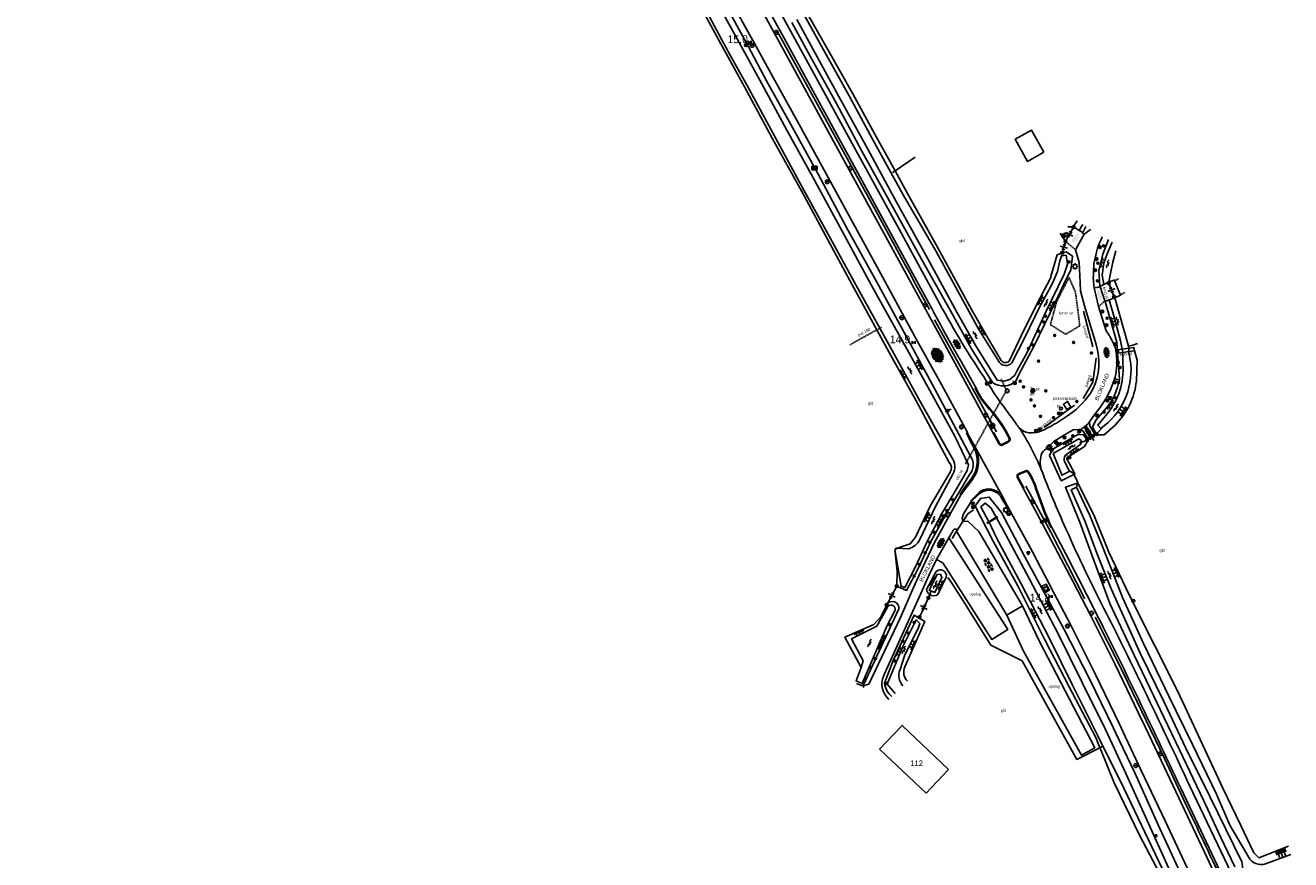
# Model space of a CAD drawing. Header units: metres. Extents: x 121538 to 126242, y 445257 to 454505.
# Tile 15 of 83: x 124443 to 124846, y 448549 to 448815. Entities that reach past the tile are written whole.
import ezdxf
from ezdxf.enums import TextEntityAlignment as Align

# ---------------------------------------------------------------- set-up
doc = ezdxf.new("R2010")
doc.units = ezdxf.units.M
doc.linetypes.add('STIPPELFIJN', pattern=[0.375, 0.25, -0.125])
for name, color, linetype in [('B01_D', 8, 'Continuous'), ('BOUWT04', 8, 'Continuous'), ('SYMBD01', 8, 'Continuous'), ('SYMBD02', 8, 'Continuous'), ('SYMBD04', 8, 'Continuous'), ('SYMBD05', 8, 'Continuous'), ('TEK-D05', 8, 'Continuous'), ('TEK-D06', 8, 'Continuous'), ('TEK-D19', 8, 'Continuous'), ('TEK-D20', 7, 'Continuous'), ('TER-D03S', 8, 'Continuous'), ('TER-T02', 8, 'RASTER'), ('TER-T03', 8, 'Continuous'), ('TER-T04', 8, 'HAAG'), ('TER-T09', 8, 'Continuous'), ('TOPOT04', 8, 'Continuous'), ('TOPOT05', 8, 'STIPPELFIJN'), ('TOPOT06', 8, 'WALB'), ('TOPOT12', 8, 'STIPPELFIJN'), ('TOPOT14', 8, 'Continuous'), ('TOPOT17', 8, 'Continuous'), ('TOPOT18', 8, 'STIPPELFIJN'), ('TOPOT19', 8, 'Continuous'), ('TOPOT20', 8, 'Continuous'), ('TOPOT21', 8, 'Continuous'), ('TOPOT22', 8, 'Continuous'), ('TOPOT23', 8, 'Continuous'), ('TOPOT24', 8, 'Continuous'), ('TOPOT26', 8, 'Continuous'), ('TOPOT28', 8, 'Continuous'), ('TOPOT30', 8, 'Continuous'), ('TOPOT31', 8, 'Continuous'), ('TOPOT35', 8, 'Continuous'), ('TOPOV04', 8, 'Continuous'), ('WAT-T00', 8, 'Continuous'), ('WEG-T01', 8, 'Continuous'), ('WEG-T06', 8, 'STIPPELFIJN'), ('WEG-T21', 8, 'Continuous'), ('Z02', 8, 'Continuous')]:
    doc.layers.add(name, color=color, linetype=linetype)
doc.styles.add('ISO', font='provutr.shx')
doc.styles.add('rtw_iso', font='iso-rtw.shx')
doc.linetypes.add('HAAG', pattern='A,0.25,-0.25,[151,BLOK.SHX,S=0.25,R=0,X=0,Y=0],-0.25,0.25', length=1)
doc.linetypes.add('RASTER', pattern='A,0.25,-0.25,[150,BLOK.SHX,S=0.25,R=0,X=0,Y=0],-0.25,0.25', length=1)
doc.linetypes.add('WALB', pattern='A,0.5,[155,BLOK.SHX,S=0.25,R=0,X=0,Y=0],0.5', length=1)

# ---------------------------------------------------------------- blocks, each defined once
blk = doc.blocks.new('DRHEK')
at = {"linetype": 'Continuous'}
for p, q in [((1.25, 0), (-1.25, 0)), ((-0.5, 0.7), (0.5, 0.7)), ((-0.5, -0.7), (0.5, -0.7))]:
    blk.add_line(p, q, dxfattribs=at)
blk = doc.blocks.new('talud')
for p, q in [((0, 0.75), (0.5, 0.75)), ((0, 0.5), (1, 0.5)), ((0, 0.25), (0.5, 0.25)), ((0, 0), (1, 0)), ((0, -0.25), (0.5, -0.25)), ((0, -0.5), (1, -0.5)), ((0, -0.75), (0.5, -0.75))]:
    blk.add_line(p, q)
blk = doc.blocks.new('water-m')
at = {"linetype": 'Continuous'}
for centre, start, end in [((-0.01, 0.75), 129.7446, 230.2554), ((-0.32, 1.12), 309.7446, 50.2554), ((-0.32, 0.37), 309.7446, 50.2554), ((0.32, 0.01), 129.7446, 230.2554), ((0, 0.38), 309.7446, 50.2554), ((-0.01, -0.74), 129.7446, 230.2554), ((-0.32, -0.37), 309.7446, 50.2554), ((-0.32, -1.12), 309.7446, 50.2554), ((0, -0.37), 309.7446, 50.2554)]:
    blk.add_arc(centre, 0.244, start, end, dxfattribs=at)
blk = doc.blocks.new('asfalt-l')
for p, q in [((-0.93, 0.18), (0.7, 1.13)), ((-0.89, -0.52), (0.89, 0.52)), ((-0.89, 0.52), (0.89, -0.52)), ((-0.76, 1.01), (0.3, 1.62)), ((-0.7, 1.13), (0.93, 0.18)), ((-0.3, 1.62), (0.76, 1.01)), ((-0.93, -0.18), (0.7, -1.13)), ((-0.76, -1.01), (0.3, -1.62)), ((-0.7, -1.13), (0.93, -0.18)), ((-0.3, -1.62), (0.76, -1.01))]:
    blk.add_line(p, q)
blk = doc.blocks.new('beton-l')
at = {"linetype": 'Continuous'}
for p, q in [((-0.974279, 0.9375), (-0.649519, 0.75)), ((-0.649519, 0.375), (-0.974278, 0.1875)), ((-0.32476, 2.0625), (-0.649519, 1.875)), ((-0.649519, 1.875), (-0.649519, 1.5)), ((-0.649519, 1.5), (-0.32476, 1.3125)), ((-0.649519, 0.75), (-0.649519, 0.375)), ((0, 1.875), (-0.32476, 2.0625)), ((-0.32476, 1.3125), (0, 1.5)), ((0, 1.5), (0, 1.875)), ((0, 0.75), (0.324759, 0.9375)), ((0, 0.375), (0, 0.75)), ((0.32476, 0.1875), (0, 0.375)), ((0.324759, 0.9375), (0.649519, 0.75)), ((0.649519, 0.375), (0.32476, 0.1875)), ((0.649519, 1.875), (0.974279, 2.0625)), ((0.649519, 1.5), (0.649519, 1.875)), ((0.974279, 1.3125), (0.649519, 1.5)), ((0.649519, 0.75), (0.649519, 0.375)), ((-0.974279, -1.3125), (-0.649519, -1.5)), ((-0.649519, -1.875), (-0.974278, -2.0625)), ((-0.649519, -0.375), (-0.32476, -0.1875)), ((-0.649519, -0.75), (-0.649519, -0.375)), ((-0.32476, -0.9375), (-0.649519, -0.75)), ((-0.649519, -1.5), (-0.649519, -1.875)), ((-0.32476, -0.1875), (0, -0.375)), ((0, -0.75), (-0.32476, -0.9375)), ((0, -0.375), (0, -0.75)), ((0, -1.5), (0.32476, -1.3125)), ((0, -1.875), (0, -1.5)), ((0.32476, -2.0625), (0, -1.875)), ((0.32476, -1.3125), (0.649519, -1.5)), ((0.649519, -1.875), (0.32476, -2.0625)), ((0.649519, -0.375), (0.974279, -0.1875)), ((0.649519, -0.75), (0.649519, -0.375)), ((0.974279, -0.9375), (0.649519, -0.75)), ((0.649519, -1.5), (0.649519, -1.875))]:
    blk.add_line(p, q, dxfattribs=at)
blk = doc.blocks.new('asfalt-xl')
at = {"linetype": 'Continuous'}
for p, q in [((1.4, 1.54), (-1.75, -0.3)), ((1.4, 1.54), (-1.75, -0.3)), ((1.41, -1.53), (-1.75, 0.28)), ((1.41, -1.53), (-1.75, 0.28)), ((1.01, 2.03), (-1.74, 0.43)), ((1.01, 2.03), (-1.74, 0.43)), ((1.65, -0.94), (-1.64, 0.94)), ((1.65, -0.94), (-1.64, 0.94)), ((1.64, 0.96), (-1.63, -0.95)), ((1.64, 0.96), (-1.63, -0.95)), ((0.41, 2.41), (-1.51, 1.29)), ((0.41, 2.41), (-1.51, 1.29)), ((1.77, -0.29), (-1.4, 1.52)), ((1.77, -0.29), (-1.4, 1.52)), ((1.76, 0.3), (-1.39, -1.53)), ((1.76, 0.3), (-1.39, -1.53)), ((1.75, 0.44), (-1.02, 2.02)), ((1.75, 0.44), (-1.02, 2.02)), ((1.52, 1.29), (-0.43, 2.4)), ((1.52, 1.29), (-0.43, 2.4)), ((1.02, -2.03), (-1.74, -0.45)), ((1.02, -2.03), (-1.74, -0.45)), ((0.41, -2.41), (-1.49, -1.33)), ((0.41, -2.41), (-1.49, -1.33)), ((1.75, -0.43), (-1, -2.03)), ((1.75, -0.43), (-1, -2.03)), ((1.53, -1.28), (-0.41, -2.41)), ((1.53, -1.28), (-0.41, -2.41))]:
    blk.add_line(p, q, dxfattribs=at)
blk = doc.blocks.new('halfverhard-m')
for p, q in [((-0.625, 0.625), (-0.625, 0.625)), ((-0.625, 0), (-0.625, 0)), ((-0.46875, 0.9375), (-0.46875, 0.9375)), ((-0.46875, 0.3125), (-0.46875, 0.3125)), ((-0.3125, 1.25), (-0.3125, 1.25)), ((-0.3125, 0.625), (-0.3125, 0.625)), ((-0.3125, 0), (-0.3125, 0)), ((-0.15625, 1.5625), (-0.15625, 1.5625)), ((-0.15625, 0.9375), (-0.15625, 0.9375)), ((-0.15625, 0.3125), (-0.15625, 0.3125)), ((0, 1.25), (0, 1.25)), ((0, 0.625), (0, 0.625)), ((0, 0), (0, 0)), ((0.15625, 1.5625), (0.15625, 1.5625)), ((0.15625, 0.9375), (0.15625, 0.9375)), ((0.15625, 0.3125), (0.15625, 0.3125)), ((0.3125, 1.25), (0.3125, 1.25)), ((0.3125, 0.625), (0.3125, 0.625)), ((0.3125, 0), (0.3125, 0)), ((0.46875, 0.9375), (0.46875, 0.9375)), ((0.46875, 0.3125), (0.46875, 0.3125)), ((0.625, 0.625), (0.625, 0.625)), ((0.625, 0), (0.625, 0)), ((-0.625, -0.625), (-0.625, -0.625)), ((-0.46875, -0.3125), (-0.46875, -0.3125)), ((-0.46875, -0.9375), (-0.46875, -0.9375)), ((-0.3125, -0.625), (-0.3125, -0.625)), ((-0.3125, -1.25), (-0.3125, -1.25)), ((-0.15625, -0.3125), (-0.15625, -0.3125)), ((-0.15625, -0.9375), (-0.15625, -0.9375)), ((-0.15625, -1.5625), (-0.15625, -1.5625)), ((0, -0.625), (0, -0.625)), ((0, -1.25), (0, -1.25)), ((0.15625, -0.3125), (0.15625, -0.3125)), ((0.15625, -0.9375), (0.15625, -0.9375)), ((0.15625, -1.5625), (0.15625, -1.5625)), ((0.3125, -0.625), (0.3125, -0.625)), ((0.3125, -1.25), (0.3125, -1.25)), ((0.46875, -0.3125), (0.46875, -0.3125)), ((0.46875, -0.9375), (0.46875, -0.9375)), ((0.625, -0.625), (0.625, -0.625))]:
    blk.add_line(p, q)
blk = doc.blocks.new('asfalt-m')
for p, q in [((-0.63, 0.38), (0.64, 1.04)), ((-0.63, 0.4), (0.66, -0.42)), ((-0.57, -0.3), (0.73, 0.38)), ((-0.53, 1.07), (0.74, 0.27)), ((-0.52, 1.14), (0.54, 1.69)), ((-0.43, 1.75), (0.63, 1.08)), ((-0.56, -0.38), (0.58, -1.1)), ((-0.49, -0.96), (0.67, -0.36)), ((-0.46, -1.19), (0.39, -1.73)), ((-0.34, -1.59), (0.57, -1.11))]:
    blk.add_line(p, q)
blk = doc.blocks.new('Prov-grensst')
blk.add_line((-0.67, 0), (0.67, 0))
blk.add_circle((0, 0), 0.45)
at = {"style": 'ISO'}
blk.add_text('P', height=0.6, dxfattribs=at).set_placement((-0.61, 0.58), align=Align.MIDDLE)
blk = doc.blocks.new('paal')
for radius in [0.45, 0.2]:
    blk.add_circle((0, 0), radius)
blk = doc.blocks.new('lichtmast')
for p, q in [((-0.6, 0), (-1, 0)), ((-0.71, 0.71), (-0.42, 0.42)), ((0, 0.6), (0, 1)), ((0.42, 0.42), (0.71, 0.71)), ((0.6, 0), (1, 0)), ((-0.42, -0.42), (-0.71, -0.71)), ((0, -0.6), (0, -1)), ((0.42, -0.42), (0.71, -0.71))]:
    blk.add_line(p, q)
blk.add_circle((0, 0), 0.6)
blk = doc.blocks.new('kilometerpaal')
for p, q in [((-0.44, 0.44), (0.44, -0.44)), ((-0.44, -0.44), (-0.44, 0.44)), ((0.44, 0.44), (-0.44, -0.44)), ((0.44, -0.44), (0.44, 0.44))]:
    blk.add_line(p, q)
at = {"style": 'rtw_iso'}
blk.add_attdef('KILOMETERPAAL', (0.59, 0.87), '', height=2.5, dxfattribs=at)
blk = doc.blocks.new('schk')
for p, q in [((-0.86, -0.56), (0.86, 0.56)), ((0.86, 0.56), (-0.86, 0.56)), ((-0.86, 0.56), (-0.86, -0.56)), ((0.86, -0.56), (-0.86, 0.56)), ((0.86, -0.56), (0.86, 0.56)), ((-0.86, -0.56), (0.86, -0.56))]:
    blk.add_line(p, q)
blk = doc.blocks.new('BOOM')
for radius in [0.315, 0.225, 0.135]:
    blk.add_circle((0, 0), radius)
blk = doc.blocks.new('afsl-water')
blk.add_circle((0, 0), 0.45)
at = {"style": 'ISO'}
blk.add_attdef('AFSL-WATER', (0.7, 0), '', height=0.9, dxfattribs=at)
blk = doc.blocks.new('brandkraan')
blk.add_circle((0, 0), 0.45)
at = {"style": 'ISO'}
blk.add_attdef('BRANDKRAAN', (0.7, 0), '', height=0.9, dxfattribs=at)
blk = doc.blocks.new('verkeersbord')
for p, q in [((0.5, 0.32), (-0.5, 0.32)), ((-0.5, 0.32), (0, -0.6)), ((0, -0.6), (0.5, 0.32))]:
    blk.add_line(p, q)
blk = doc.blocks.new('verklikker')
blk.add_circle((0, 0), 0.45)
at = {"style": 'ISO'}
blk.add_attdef('VERKLIKKER', (0.7, 0), '', height=0.9, dxfattribs=at)
blk = doc.blocks.new('inspectieput')
blk.add_circle((0, 0), 0.6)
at = {"style": 'ISO'}
blk.add_text('i', height=0.8, dxfattribs=at).set_placement((0, 0), align=Align.MIDDLE)
blk = doc.blocks.new('kolk')
blk.add_circle((0, 0), 0.6)
at = {"style": 'ISO'}
blk.add_text('r', height=0.933, dxfattribs=at).set_placement((0.06, -0.33), align=Align.CENTER)
blk = doc.blocks.new('aanduidingsbord')
for p, q in [((-0.81, -0.33), (0, 0)), ((-1.45, -0.5), (-1.01, -0.5))]:
    blk.add_line(p, q)
blk.add_circle((-1.23, -0.5), 0.45)
blk = doc.blocks.new('balise')
blk.add_hatch(color=256).paths.add_polyline_path([(0.6, 0, 0.086579), (0.56, 0.2), (-0.56, 0.2, 0.086579), (-0.6, 0, 0.085386), (-0.57, -0.2), (0.57, -0.2, 0.085386)])
blk.add_circle((0, 0), 0.6)
blk = doc.blocks.new('afvalbak')
blk.add_circle((0, 0), 0.45)
at = {"style": 'ISO'}
blk.add_attdef('AFVALBAK', (0.7, 0), '', height=0.9, dxfattribs=at)

msp = doc.modelspace()

# ---------------------------------------------------------------- linework, layer by layer
at = {"layer": 'B01_D'}
for points in [[(124767.55, 448774.38), (124763.59, 448781.44), (124758.4, 448778.53), (124762.37, 448771.46), (124767.55, 448774.38)], [(124737.09, 448577.41), (124729.94, 448569.87), (124715.15, 448583.9), (124722.29, 448591.43), (124737.09, 448577.41)]]:
    msp.add_lwpolyline(points, dxfattribs=at)
at = {"layer": 'BOUWT04'}
for points in [[(124775.23, 448750.58), (124776.85, 448750.58)], [(124776.85, 448750.58), (124777.02, 448750.48)], [(124777.02, 448750.48), (124777.79, 448750.02), (124778.82, 448749.39)], [(124778.82, 448749.39), (124779.93, 448748.72)], [(124779.93, 448748.72), (124779.86, 448748.61), (124780.38, 448748.27)], [(124785.38, 448731.56), (124786.63, 448732.18)], [(124785.47, 448731.38), (124785.38, 448731.56)], [(124786.95, 448726.9), (124785.47, 448731.38)], [(124786.63, 448732.18), (124787.26, 448732.49), (124788.3, 448733)], [(124788.3, 448733), (124790.01, 448733.59), (124790.09, 448733.43)], [(124790.09, 448733.43), (124791.92, 448728.92)], [(124788.41, 448727.25), (124787.07, 448726.73)], [(124790.13, 448727.93), (124788.41, 448727.25)], [(124791.92, 448728.92), (124792, 448728.74), (124790.13, 448727.93)], [(124787.07, 448726.73), (124786.95, 448726.9)], [(124792.5, 448711.51), (124791.28, 448711.32), (124791.46, 448710.29), (124792.7, 448710.47)], [(124794.59, 448711.84), (124792.5, 448711.51)], [(124796.43, 448711.03), (124796.24, 448712.1), (124794.59, 448711.84)], [(124794.63, 448710.76), (124796.43, 448711.03)], [(124792.7, 448710.47), (124794.63, 448710.76)], [(124750.01, 448656.45), (124749.43, 448656.1), (124749.51, 448655.99), (124750.05, 448656.31)], [(124752.35, 448657.86), (124750.01, 448656.45)], [(124750.05, 448656.31), (124752.45, 448657.7)], [(124752.45, 448657.7), (124752.71, 448657.84), (124752.64, 448658.03), (124752.35, 448657.86)]]:
    msp.add_lwpolyline(points, dxfattribs=at)
at = {"layer": 'TER-T02', "flags": 128}
for points in [[(124720.06, 448768.42), (124726.53, 448772.76)], [(124719.26, 448767.89), (124720.06, 448768.42)], [(124774.46, 448745.89), (124772.79, 448748.52)], [(124732.7, 448720.85), (124752.38, 448685.1)], [(124794.56, 448712.53), (124795.95, 448712.82), (124797.45, 448713.28)], [(124784.37, 448684.41), (124786.17, 448686.44)], [(124778.91, 448681.6), (124779.38, 448681.76)], [(124779.38, 448681.76), (124781.33, 448682.44)], [(124777.08, 448671.54), (124776.95, 448671.8), (124775.59, 448672.81)], [(124778.2, 448668.81), (124778.24, 448669.25), (124777.08, 448671.54)], [(124761.74, 448667.81), (124769.74, 448653.08), (124780.6, 448631.81)], [(124778.07, 448667.58), (124778.2, 448668.81)], [(124745.09, 448660.29), (124743.25, 448658.99), (124741.68, 448656.48)], [(124720.26, 448648.1), (124720.42, 448647.8)], [(124720.42, 448647.8), (124720.49, 448647.67)], [(124785.41, 448584.34), (124778.07, 448580.61), (124760.59, 448612.09), (124750.65, 448617.03), (124742.01, 448630.86), (124738.21, 448636.85), (124736.85, 448638.64)], [(124731.49, 448634.16), (124731.12, 448633.25)], [(124731.12, 448633.25), (124730.69, 448632.18)], [(124709.23, 448609.88), (124704.07, 448619.66), (124713.27, 448623.63), (124715.55, 448626.08), (124717.4, 448629.95)], [(124786.38, 448584.84), (124785.41, 448584.34)]]:
    msp.add_lwpolyline(points, dxfattribs=at)
at = {"layer": 'TER-T03'}
for points in [[(124774.46, 448745.89), (124777.02, 448750.48)], [(124773.39, 448742.29), (124774.46, 448745.89)], [(124789.93, 448728.26), (124788.24, 448732.54)], [(124781.33, 448682.44), (124784.33, 448684.37), (124784.37, 448684.41)], [(124717.4, 448629.95), (124720.6, 448635.92)], [(124730.69, 448632.18), (124727.83, 448625.99)]]:
    msp.add_lwpolyline(points, dxfattribs=at)
at = {"layer": 'TER-T04', "flags": 128}
for points in [[(124731.01, 448724.2), (124726.57, 448732.26, 0.019669), (124723.44, 448738.22), (124713.98, 448755.72), (124704.77, 448772.38), (124682.36, 448813.24)], [(124783.87, 448625.98), (124788.04, 448617.82), (124791.43, 448611.07), (124806.04, 448580.84), (124813.4, 448565.15, -0.000601), (124824.96, 448540.7)]]:
    msp.add_lwpolyline(points, format="xyb", dxfattribs=at)
at = {"layer": 'TER-T09'}
for points in [[(124598.59, 448984.33), (124599.09, 448984.59), (124600.39, 448985.28, 0.000889), (124623.6, 448942.4, 0.001218), (124643.69, 448905.69), (124653.89, 448886.78), (124672.01, 448854.2, -0.001432), (124692.15, 448818.6), (124698.32, 448807.68), (124706.62, 448793.06), (124714.22, 448778.94), (124720.06, 448768.42)], [(124720.7, 448648.03), (124724.86, 448649.38), (124726.63, 448651.52), (124731.4, 448661.58), (124737.65, 448672.32, 0.355607), (124737.35, 448675.34), (124726.69, 448695.23), (124718.74, 448709.54), (124705.63, 448733.47), (124698.52, 448746.6), (124690.35, 448761.81), (124680.89, 448778.89), (124672.06, 448795.25), (124666.81, 448804.74), (124663.84, 448810.11), (124654.81, 448826.88), (124648.85, 448837.65), (124644.95, 448844.81), (124630.88, 448870.43), (124619.07, 448891.8), (124611.11, 448906.67), (124604.2, 448919.07), (124602.87, 448924.45), (124605.04, 448925.86)], [(124720.6, 448635.92), (124723.76, 448634.51), (124726.22, 448639.26), (124727.62, 448641.97), (124731.53, 448650.14), (124736.59, 448659.31), (124743.75, 448671.35, 0.353687), (124744.01, 448677.6), (124732.67, 448698.94), (124724.97, 448713.1), (124714.16, 448733.07), (124704.62, 448750.39), (124695.42, 448767.6), (124687.31, 448782.22), (124679.08, 448797.16), (124673.16, 448808.21), (124670.26, 448813.63), (124662.1, 448828.65, -0.001983)], [(124773.39, 448742.29), (124774.66, 448742.58), (124776.64, 448741.16), (124776.15, 448736.79), (124774.67, 448733.82), (124771.26, 448726.62), (124764.3, 448712.35), (124759.6, 448703.39), (124758.65, 448701.52, -0.382688), (124751.14, 448700.92), (124744.46, 448711.66), (124738.13, 448723.03), (124729.05, 448739.33), (124718.7, 448758.01), (124709.51, 448774.74), (124701.4, 448789.93), (124693.02, 448805.01), (124687.1, 448815.83)], [(124720.06, 448768.42), (124724.05, 448761.23), (124733.69, 448743.82), (124744.42, 448724.17), (124749.72, 448714.92), (124753.95, 448707.93, 0.51953), (124756.58, 448707.91), (124760.26, 448715.82), (124765.19, 448725.69), (124769.73, 448734.43), (124769.8, 448734.68), (124771.82, 448741.66), (124773.39, 448742.29)], [(124787.07, 448726.73), (124790.79, 448713.8), (124791.08, 448710.24), (124791.4, 448705.17), (124791.62, 448701.85, -0.12246), (124787.55, 448692.8), (124784.11, 448688.88), (124783.01, 448686.6), (124784.37, 448684.41)], [(124784.37, 448684.41), (124784.49, 448684.22), (124786.74, 448684.14), (124790.23, 448687.25, 0.171715), (124797.06, 448701.31), (124797.3, 448707.99), (124796.43, 448711.03)], [(124733.17, 448640.59), (124730.13, 448634.81, 0.205236), (124731.12, 448633.25)], [(124731.12, 448633.25, 0.298896), (124733.68, 448633.21), (124736.42, 448638.77, 0.725421), (124733.17, 448640.59)], [(124717.4, 448629.95, -0.84576), (124721.23, 448628.64), (124710.09, 448604.61), (124709.57, 448604.83)], [(124724.05, 448605.52, -0.298543), (124723.15, 448610.11), (124729.57, 448624.58), (124726.14, 448626.67), (124719.46, 448612.21), (124716.75, 448604.91, 0.190668), (124719.05, 448600.65)]]:
    msp.add_lwpolyline(points, format="xyb", dxfattribs=at)
for points in [[(124779.93, 448748.72), (124780.95, 448750.72)], [(124788.15, 448746.49), (124786.3, 448741.8), (124785.11, 448736.66), (124785.38, 448731.56)], [(124781.33, 448682.44), (124780.18, 448684.21), (124778.38, 448684.27), (124770.21, 448679.53), (124769.31, 448677.61), (124773.04, 448669.52), (124777.08, 448671.54)], [(124777.08, 448671.54), (124777.44, 448671.72), (124774.75, 448676.72), (124780.45, 448680.41), (124781.49, 448682.2), (124781.33, 448682.44)], [(124778.2, 448668.81), (124774.4, 448667.48), (124779.07, 448656.03), (124782.49, 448646.78), (124788.6, 448630.37), (124796.41, 448613.69), (124803.63, 448598.54), (124805.8, 448594.03), (124810.83, 448583.61), (124818.49, 448567.59), (124824, 448555.68), (124828.51, 448546.35)], [(124845.54, 448552.86), (124836.13, 448549.2), (124834.49, 448550.74), (124830.38, 448559.51), (124824.63, 448571.37), (124818.12, 448585.39), (124812.47, 448597.47), (124810.13, 448602.47), (124802.97, 448616.86), (124794.89, 448632.9), (124788.3, 448646.77), (124783.66, 448658.16), (124778.34, 448668.86), (124778.2, 448668.81)], [(124814.33, 448537.18), (124809.69, 448547.3), (124803.92, 448559.97), (124796.59, 448576.31), (124791.58, 448586.7), (124789.61, 448590.79), (124782.13, 448606.35), (124774.05, 448622.05), (124768.21, 448632.94), (124761.49, 448645.27), (124753.98, 448659.36), (124750.09, 448664.29), (124747.3, 448663.9), (124745.64, 448661.39), (124751.49, 448650), (124759.22, 448636.02), (124767.83, 448618.77), (124775.62, 448603.76), (124784.09, 448587.54), (124785.41, 448584.34)], [(124719.98, 448647.46), (124720.7, 448640.66), (124720.6, 448635.92)], [(124709.57, 448604.83), (124707.61, 448605.64), (124709.23, 448609.88)], [(124785.41, 448584.34), (124785.69, 448583.66), (124790.01, 448573.11), (124798.04, 448556.39), (124806.54, 448540.22), (124805.92, 448538.62), (124799.46, 448535.71), (124792.64, 448534.98), (124784, 448532.47)]]:
    msp.add_lwpolyline(points, dxfattribs=at)
at = {"layer": 'TOPOT04'}
msp.add_lwpolyline([(124778.78, 448685.84), (124779.57, 448686.03), (124781.71, 448687.74), (124782.09, 448688.3)], dxfattribs=at)
at = {"layer": 'TOPOT05', "flags": 128}
msp.add_lwpolyline([(124775.58, 448734.36), (124777.62, 448729.74), (124779.01, 448719.02), (124774.5, 448716.26), (124769.63, 448719.36), (124771.66, 448726.86)], close=True, dxfattribs=at)
at = {"layer": 'TOPOT06', "flags": 128}
for points in [[(124688.71, 448816.71), (124694.55, 448806.01), (124702.74, 448790.99), (124711.43, 448775.31), (124720.45, 448758.61), (124729.91, 448741.49), (124739.79, 448723.34), (124745.87, 448712.64), (124752.61, 448701.68), (124754.72, 448701.28), (124756.66, 448701.8), (124758.25, 448703.23), (124759.04, 448704.67), (124762.24, 448710.49), (124768.24, 448723.67), (124774.05, 448735.43), (124775.04, 448738.63), (124774.62, 448741.49), (124773.15, 448741.27), (124772.59, 448739.69), (124771.94, 448736.29), (124770.69, 448733.56), (124769.88, 448731.77), (124766.29, 448725.09), (124761.38, 448715.04), (124757.28, 448707.18, -0.493547), (124753.41, 448707.3), (124746.78, 448717.75), (124742.45, 448725.77), (124733.17, 448742.65), (124722.65, 448760.82), (124712.9, 448778.54), (124705.38, 448792.36), (124697.2, 448807.09), (124691.13, 448818.04)], [(124829.7, 448544.22), (124831, 448545.7), (124830.72, 448547.92), (124820.48, 448568.75), (124812.77, 448584.38), (124807.74, 448595.04), (124805.83, 448599.1), (124798.22, 448614.46), (124788.97, 448635), (124784.44, 448646.4), (124780.56, 448656.78), (124776.26, 448666.67), (124777.99, 448667.53), (124782.25, 448658.47), (124786.07, 448649.12), (124792.73, 448632.03), (124799.34, 448617.64), (124807.5, 448600.55), (124809.7, 448596.04), (124814.9, 448585.39), (124822.62, 448569.48), (124826.89, 448559.66), (124832.84, 448549.47, 0.382388), (124838.28, 448547.29), (124846.28, 448550.23)]]:
    msp.add_lwpolyline(points, format="xyb", dxfattribs=at)
for points in [[(124776.85, 448750.58), (124778.13, 448752.52)], [(124788.3, 448733), (124788.84, 448735.67), (124789.57, 448739.3), (124790.52, 448742.9)], [(124794.56, 448712.53), (124790.13, 448727.93)], [(124812.63, 448538.08), (124811.22, 448538.22), (124810.5, 448539.18), (124810.43, 448539.48), (124807.42, 448545.8), (124801.48, 448558.96), (124794.32, 448574.7), (124789.32, 448585.53), (124787.18, 448590.18), (124779.79, 448605.15), (124772.06, 448620.66), (124762.82, 448638.29), (124755.32, 448652.47), (124752.45, 448657.7)]]:
    msp.add_lwpolyline(points, dxfattribs=at)
at = {"layer": 'TOPOT12'}
msp.add_line((124715.75, 448718.51), (124705.57, 448712.88), dxfattribs=at)
at = {"layer": 'TOPOT17'}
for points in [[(124780.14, 448723.6), (124783.19, 448712.27)], [(124780.06, 448695.79), (124783.11, 448700.97), (124784.18, 448708.6)], [(124777.27, 448693.7), (124767.61, 448686.48)]]:
    msp.add_lwpolyline(points, dxfattribs=at)
at = {"layer": 'TOPOT18', "flags": 128}
msp.add_lwpolyline([(124753.88, 448702.02), (124755.6, 448698.38), (124742.5, 448674.86)], dxfattribs=at)
at = {"layer": 'TOPOT19'}
msp.add_line((124790.23, 448702.04), (124791.22, 448701.78), dxfattribs=at)
msp.add_lwpolyline([(124776.16, 448693.06), (124774.87, 448692.25), (124773.79, 448693.97), (124775.08, 448694.78)], close=True, dxfattribs=at)
for points in [[(124733.28, 448644.39), (124735.32, 448643.28), (124750.91, 448618.87), (124756.03, 448622.09), (124740.01, 448647.06), (124737.17, 448651.27)], [(124760.69, 448629.61), (124766.14, 448618.2), (124783.79, 448584.27), (124779.55, 448581.9), (124761.05, 448615.1), (124755.76, 448626.68)]]:
    msp.add_lwpolyline(points, dxfattribs=at)
at = {"layer": 'TOPOV04'}
msp.add_lwpolyline([(124766.71, 448673.12, 0.047638), (124759.67, 448686.44)], format="xyb", dxfattribs=at)
msp.add_lwpolyline([(124745.53, 448680.45), (124754.19, 448664.72)], dxfattribs=at)
at = {"layer": 'WAT-T00'}
for points in [[(124720.7, 448648.03), (124724.32, 448647.83, 0.242637), (124727.93, 448650.76), (124733.02, 448661.26), (124738.49, 448671.66, 0.295943), (124738.15, 448676.99), (124727.57, 448695.79), (124719.63, 448710.14), (124707.02, 448732.98), (124699.51, 448746.83), (124690.99, 448762.24), (124681.9, 448778.98), (124672.86, 448795.7), (124667.59, 448805.16), (124664.76, 448810.25), (124656.97, 448825.06, -0.004559), (124646.1, 448844.41, -0.001002), (124619.99, 448892.25), (124609.87, 448910.48), (124603.79, 448922.54), (124604.26, 448923.91), (124606.74, 448924.86)], [(124606.74, 448924.86), (124614.17, 448911.73, -0.003502), (124643.56, 448857.72), (124660.3, 448827.61), (124671.48, 448807.29), (124677.61, 448796.17), (124685.55, 448781.47), (124693.8, 448766.42), (124703.18, 448749.23), (124712.46, 448732.05), (124723.4, 448712.33), (124731.16, 448698.29), (124739.25, 448683.5), (124743.46, 448674.66), (124743.02, 448672.78), (124739.19, 448666.19), (124734.99, 448659.11), (124730.33, 448650.13), (124726.64, 448642.08), (124723.19, 448635.43), (124721.99, 448635.87), (124719.98, 448647.46)], [(124792.7, 448710.47), (124792.72, 448710.34), (124792.77, 448706.73, -0.189683), (124787.73, 448690.87), (124784.72, 448687.25), (124785.66, 448686.22, 0.269684), (124795.25, 448706.78), (124794.64, 448710.6), (124794.63, 448710.76)], [(124784.88, 448530.65), (124793, 448533.13), (124803.52, 448535.05, 0.43624), (124808.04, 448540.74), (124805.43, 448545.54), (124799.78, 448557.33), (124791.95, 448573.62), (124786.72, 448584.19), (124784.86, 448587.93), (124776.64, 448604.27), (124769.21, 448619.39), (124760.32, 448636.66), (124752.38, 448651.35), (124750.05, 448656.31)], [(124709.23, 448609.88), (124709.85, 448612.05), (124706.2, 448619.03), (124714.27, 448623.17), (124717.52, 448629.02, -0.933341), (124720.08, 448628.18), (124717.55, 448623.3), (124709.57, 448604.83)], [(124720.06, 448601.63), (124717.59, 448604.66), (124722.57, 448616.59), (124726.83, 448625.14), (124727.95, 448623.93), (124727.59, 448622.71), (124723.07, 448613.67), (124721.65, 448609.25, 0.30038), (124722.57, 448604.08, 0.30038)]]:
    msp.add_lwpolyline(points, format="xyb", dxfattribs=at)
for points in [[(124778.82, 448749.39), (124779.58, 448750.68), (124779.95, 448751.31)], [(124786.63, 448732.18), (124786.14, 448735.14), (124786.63, 448738.92), (124787.73, 448741.92), (124789.32, 448745.67)], [(124788.41, 448727.25), (124790.01, 448721.77), (124792.01, 448714.21), (124792.5, 448711.51)], [(124792.5, 448711.51), (124792.7, 448710.47)], [(124794.59, 448711.84), (124794.56, 448712.53)], [(124794.63, 448710.76), (124794.59, 448711.84)], [(124750.01, 448656.45), (124747.4, 448661.22), (124748.78, 448662.42), (124750.77, 448660.74), (124752.35, 448657.86)], [(124719.98, 448647.46), (124720.42, 448647.8)], [(124720.42, 448647.8), (124720.7, 448648.03)]]:
    msp.add_lwpolyline(points, dxfattribs=at)
msp.add_lwpolyline([(124779.38, 448681.76), (124779.29, 448681.16), (124774.86, 448678.04, 0.339975), (124774.03, 448675.97), (124775.6, 448672.66), (124775.62, 448672.5), (124773.26, 448671.28), (124773.23, 448671.4), (124770.52, 448678.2), (124778.65, 448682.88), (124779.47, 448682.35)], format="xyb", close=True, dxfattribs=at)
msp.add_lwpolyline([(124734.61, 448639.74), (124735.01, 448638.67), (124732.77, 448633.91), (124730.99, 448634.58), (124733.46, 448639.61)], close=True, dxfattribs=at)
at = {"layer": 'WEG-T01'}
for points in [[(124751.38, 448684.73), (124741.03, 448703.67), (124732.96, 448718.48), (124722.45, 448737.74), (124712.92, 448755.11), (124703.77, 448771.88), (124695.59, 448786.87), (124687.45, 448801.65), (124681.4, 448812.72), (124645.13, 448878.93), (124633.54, 448900.27), (124534.02, 449081.82), (124525.92, 449096.77), (124516.8, 449113.22), (124492.4, 449157.71), (124473.69, 449191.98, 0.001783), (124458.63, 449219.86, -0.002615), (124444, 449246.55), (124442.61, 449249.09)], [(124443.77, 449249.84), (124444.12, 449249.92), (124446.35, 449246.03), (124469.1, 449204.42), (124494.7, 449157.45), (124539.13, 449076.41), (124563.4, 449032.01), (124587.16, 448988.72), (124612.08, 448943.26), (124635.33, 448900.91), (124658.49, 448858.63), (124683.1, 448813.65), (124683.4, 448813.1), (124707.05, 448769.92), (124730.83, 448726.22, 0.006646), (124745.9, 448699.12)], [(124446.74, 449226.05), (124452.42, 449215.89), (124467.52, 449188.54), (124494.32, 449139.49, -0.000479), (124545.35, 449046.35), (124555.37, 449028.12), (124563.74, 449012.77), (124572.1, 448997.58), (124588.38, 448967.85), (124597.08, 448951.9, -0.000813), (124627.3, 448896.7), (124639.09, 448875.23), (124672.18, 448814.66), (124675.13, 448809.29), (124681.21, 448798.27), (124689.38, 448783.4), (124697.44, 448768.62), (124706.83, 448751.52), (124716.17, 448734.45), (124727.16, 448714.22), (124734.87, 448700.26), (124743.22, 448684.97), (124743.05, 448684.86)], [(124594.1, 448985.62), (124594.35, 448984.38), (124596.55, 448977.89), (124598.33, 448974.44), (124614.74, 448944.56), (124637.75, 448902.6), (124661.23, 448859.72), (124685.15, 448816.01), (124685.67, 448815.06), (124709.52, 448771.5), (124721.4, 448749.8), (124733.41, 448727.66, 0.024257), (124748.34, 448702.65, 0.023032), (124758.64, 448687.87, 0.078976), (124759.67, 448686.44)], [(124786.18, 448747.36, 0.020384), (124785.03, 448744.84, 0.035799), (124784.54, 448743.34, 0.00645), (124783.67, 448739.69, 0.027172), (124783.52, 448738.81, 0.015211), (124783.45, 448737.94, 0.004218), (124783.32, 448734.8, 0.023154), (124783.34, 448733.46, 0.013148), (124783.54, 448731.1)], [(124759.67, 448686.44, 0.15789), (124762.76, 448684.85, 0.115925), (124767.34, 448685.62, 0.017568), (124772.89, 448688.77), (124775.41, 448690.46, 0.116602), (124783.11, 448698.75, 0.195028), (124784.2, 448713.01), (124780.77, 448724.31), (124780.49, 448725.36), (124779.26, 448730.16), (124779.08, 448732.75), (124778.79, 448739.22), (124778.15, 448741.45), (124777.63, 448743.28)], [(124784.96, 448725.1), (124787.38, 448717.41, -0.015912), (124788.39, 448715.92, -0.025902), (124788.93, 448714.97, -0.009238), (124790.11, 448712.48, -0.034396), (124790.37, 448711.79, -0.040712), (124790.52, 448711.08, -0.010323), (124790.81, 448708.26, -0.030529), (124790.84, 448707.07, -0.019031), (124790.69, 448705.16, -0.057882), (124789.79, 448701.12, -0.088986), (124783.82, 448690.75), (124782.09, 448688.3)], [(124745.9, 448699.12, 0.078831), (124750.4, 448692.46, -0.054057), (124756.16, 448684.23), (124756.61, 448683.34, -0.415039), (124756.35, 448681.96), (124754.26, 448680.84, -0.364631), (124753.31, 448681.21), (124751.38, 448684.73)], [(124778.78, 448685.84), (124776.92, 448685.77), (124773.59, 448683.87), (124770.69, 448682.08), (124768.77, 448680.18), (124768.9, 448680, 0.127553), (124766.84, 448678.34, 0.144725), (124766.71, 448673.12)], [(124745.53, 448680.45, -0.290432), (124744.79, 448669.97), (124741.03, 448664.99)], [(124770.02, 448654.79, -0.032306), (124766.25, 448664.09), (124765.24, 448666.93, 0.061901), (124762.67, 448672.39, 0.313405), (124761.77, 448672.73), (124759.89, 448671.95), (124759.33, 448671.65, 0.39145), (124759.05, 448670.72), (124760.95, 448667.15)], [(124766.71, 448673.12, 0.016354), (124774.58, 448654.14, 0.014184), (124787.53, 448627.13, -0.007644), (124799.52, 448602.83, -0.004539), (124814.07, 448572.1), (124828.42, 448541.96)], [(124744.49, 448663.05), (124744.3, 448663.23), (124746.85, 448665.78, -0.346975), (124753.07, 448665.89), (124754.19, 448664.72)], [(124825.6, 448540.94), (124811.32, 448571.21, 0.002566), (124796.77, 448601.85, 0.003909), (124784.91, 448625.84, 0.005162), (124770.02, 448654.79)], [(124739.97, 448653.86, 0.586122), (124738.46, 448653.41), (124737.17, 448651.27)], [(124733.28, 448644.39), (124730.73, 448639.08), (124728.27, 448633.51), (124716.69, 448607.92, 0.348429), (124718.12, 448599.75)], [(124707.78, 448604.85), (124709.32, 448604.23, 0.3613), (124710.03, 448604.46), (124710.23, 448604.38), (124710.24, 448604.22)]]:
    msp.add_lwpolyline(points, format="xyb", dxfattribs=at)
for points in [[(124777.63, 448743.28), (124780.38, 448748.27)], [(124780.38, 448748.27), (124782.3, 448749.59), (124782.46, 448749.81)], [(124783.54, 448731.1), (124784.96, 448725.1)], [(124782.09, 448688.3), (124782.21, 448686.96), (124783.74, 448684.59), (124781.51, 448683.11), (124780.03, 448685.34), (124778.78, 448685.84)], [(124743.05, 448684.86), (124745.53, 448680.45)], [(124760.95, 448667.15), (124765.28, 448659.19), (124769.95, 448650.35), (124776.89, 448637.28), (124782.49, 448626.41), (124790.28, 448610.88), (124797.75, 448595.38), (124799.86, 448590.97), (124805.01, 448580.2), (124812.44, 448564.45), (124819.67, 448549.14), (124823.83, 448540.29)], [(124741.03, 448664.99), (124737.34, 448658.28), (124732.57, 448649.59), (124728.72, 448641.52), (124725.95, 448635.51), (124721.76, 448625.91), (124711.68, 448604.65), (124710.24, 448604.22)], [(124741.68, 448656.48), (124741.43, 448657.6), (124741.88, 448658.93), (124744.49, 448663.05)], [(124754.19, 448664.72), (124755.96, 448661.38)], [(124755.96, 448661.38), (124763.88, 448646.8), (124770.57, 448633.93), (124776.2, 448623.23), (124784.07, 448607.43), (124791.68, 448591.8), (124793.6, 448587.74), (124798.63, 448577.09), (124806.26, 448560.96), (124813.29, 448545.95), (124817.11, 448537.86)], [(124739.97, 448653.86), (124740.3, 448654.37), (124741.68, 448656.48)], [(124760.69, 448629.61), (124746.84, 448653.29), (124743.31, 448656.64), (124741.68, 448656.48)], [(124737.17, 448651.27), (124733.28, 448644.39)], [(124738.24, 448651.13), (124739.66, 448653.39)], [(124739.97, 448653.86), (124739.66, 448653.39)], [(124739.66, 448653.39), (124755.76, 448626.68)], [(124755.76, 448626.68), (124760.69, 448629.61)], [(124709.91, 448603.56), (124710.24, 448604.22)]]:
    msp.add_lwpolyline(points, dxfattribs=at)
msp.add_lwpolyline([(124769.29, 448634.58), (124768.22, 448636.54), (124766.92, 448635.86), (124767.99, 448633.9)], close=True, dxfattribs=at)
at = {"layer": 'WEG-T06', "flags": 128}
for points in [[(124774.46, 448745.89), (124777.63, 448743.28)], [(124785.47, 448731.38), (124783.54, 448731.1)], [(124790.09, 448733.43), (124791.5, 448734)], [(124791.92, 448728.92), (124793.36, 448729.58)], [(124786.95, 448726.9), (124784.96, 448725.1)]]:
    msp.add_lwpolyline(points, dxfattribs=at)
at = {"layer": 'WEG-T21'}
for points in [[(124745.9, 448699.12), (124745.67, 448699.01, 0.078831), (124750.21, 448692.29, -0.054057), (124755.94, 448684.11), (124756.4, 448683.19, -0.415039), (124756.21, 448682.17), (124754.18, 448681.08, -0.364631), (124753.53, 448681.34), (124751.6, 448684.83), (124751.38, 448684.73)], [(124741.03, 448664.99), (124740.88, 448665.12), (124742.18, 448667.33), (124744.42, 448670.23, 0.289103), (124745.17, 448680.19), (124744.03, 448682.24), (124742.89, 448684.78), (124743.05, 448684.86)], [(124770.02, 448654.79), (124769.79, 448654.68, -0.032306), (124766.02, 448664.01), (124765.01, 448666.85, 0.061901), (124762.46, 448672.25, 0.313405), (124761.83, 448672.49), (124760.01, 448671.73), (124759.46, 448671.43, 0.39145), (124759.27, 448670.82), (124761.17, 448667.23), (124760.95, 448667.15)], [(124755.96, 448661.38), (124755.76, 448661.29), (124754.36, 448663.45), (124753.74, 448664.58), (124752.64, 448665.63, 0.360116), (124747.11, 448665.43), (124746.16, 448664.63), (124744.49, 448663.05)]]:
    msp.add_lwpolyline(points, format="xyb", dxfattribs=at)

# ---------------------------------------------------------------- block references
at = {"layer": 'SYMBD01'}
for name, p, rotation in [('asfalt-l', (124739.81, 448713.09), 30.49324784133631), ('asfalt-xl', (124733.59, 448709.61), 209.8636396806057), ('asfalt-l', (124787.54, 448710.45), 188.8830338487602), ('asfalt-m', (124781.63, 448685.36), 209.539845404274), ('asfalt-l', (124734.64, 448649.62), 149.8766220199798), ('beton-l', (124749.92, 448642.69), 27.9999999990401)]:
    msp.add_blockref(name, p, dxfattribs=dict(at, rotation=rotation))
at = {"layer": 'SYMBD02'}
for p, rotation in [((124777.68, 448746.94), 325.9581835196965), ((124785.26, 448728.72), 12.91192127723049)]:
    msp.add_blockref('halfverhard-m', p, dxfattribs=dict(at, rotation=rotation))
at = {"layer": 'SYMBD04', "yscale": 2}
for p, xscale, zscale, rotation in [((124785.69, 448739.14), 0.9717678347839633, 0.9717678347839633, 347.0053832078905), ((124766.05, 448727.34), 1.282797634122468, 1.282797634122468, 331.8079927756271), ((124770.49, 448725.08), 1.390850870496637, 1.390850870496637, 153.6984970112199), ((124789, 448720.02), 1.41748621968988, 1.41748621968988, 16.05893270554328), ((124742.85, 448714.56), 1.678442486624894, 1.678442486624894, 29.59699620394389), ((124748.16, 448717.63), 1.108702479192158, 1.108702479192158, 212.4165241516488), ((124728.4, 448706.78), 1.69437557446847, 1.69437557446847, 208.927330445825), ((124722.21, 448703.29), 1.056384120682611, 1.056384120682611, 28.97557174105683), ((124788.44, 448694.03), 1.236381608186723, 1.236381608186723, 328.7697046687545), ((124793.47, 448691.24), 2.138942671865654, 2.138942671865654, 147.3238083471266), ((124774.95, 448682.28), 1.324721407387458, 1.324721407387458, 299.9510948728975), ((124777.46, 448678.47), 1.148861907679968, 1.148861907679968, 125.1835340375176), ((124729.76, 448658.12), 1.571109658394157, 1.571109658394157, 334.1685969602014), ((124734.74, 448655.97), 1.226057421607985, 1.226057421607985, 152.5745645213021), ((124731.62, 448637.64), 0.852104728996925, 0.852104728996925, 332.2941243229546), ((124785.65, 448638.28), 1.873722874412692, 1.873722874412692, 20.42086514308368), ((124791.26, 448640.53), 1.728660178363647, 1.728660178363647, 205.4147149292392), ((124735.05, 448635.99), 1.226057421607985, 1.226057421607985, 152.5745645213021), ((124769.77, 448630.05), 2.324215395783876, 2.324215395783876, 207.6635879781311), ((124763.73, 448626.99), 1.39775921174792, 1.39775921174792, 27.23379693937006), ((124708.4, 448621.52), 1.284178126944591, 1.284178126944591, 293.3592633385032), ((124716.32, 448618.05), 1.226057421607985, 1.226057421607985, 152.5745645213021), ((124726.19, 448616.95), 1.226057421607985, 1.226057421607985, 152.5745645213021), ((124720.85, 448615.23), 0.9391696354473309, 0.9391696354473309, 335.1884357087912), ((124842.87, 448551.82), 2.674134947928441, 2.674134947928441, 290.1847542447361)]:
    msp.add_blockref('talud', p, dxfattribs=dict(at, xscale=xscale, zscale=zscale, rotation=rotation))
at = {"layer": 'SYMBD05'}
for p, rotation in [((124787.94, 448738.72), 345.8527231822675), ((124768.24, 448726.2), 334.8513391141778), ((124791.07, 448720.54), 13.26795100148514), ((124745.65, 448716.08), 28.73802260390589), ((124724.87, 448704.78), 28.73802260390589), ((124790.61, 448692.84), 326.7040425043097), ((124776.32, 448680.34), 122.4328136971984), ((124732.31, 448656.91), 337.7865615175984), ((124788.52, 448639.42), 22.39745901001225), ((124732.97, 448636.31), 334.3030689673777), ((124766.36, 448628.32), 29.49194530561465), ((124711.99, 448617.7), 336.8313229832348), ((124722.93, 448615.52), 336.8313229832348)]:
    msp.add_blockref('water-m', p, dxfattribs=dict(at, rotation=rotation))
at = {"layer": 'TER-D03S'}
for p, rotation in [((124775.74, 448748.19), 150.8405769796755), ((124773.92, 448744.09), 163.495096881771), ((124789.09, 448730.4), 21.61171969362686), ((124782.85, 448683.41), 122.8716120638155), ((124719, 448632.94), 151.8334019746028), ((124729.26, 448629.09), 150.42447738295)]:
    msp.add_blockref('DRHEK', p, dxfattribs=dict(at, rotation=rotation))
at = {"layer": 'TOPOT14'}
msp.add_blockref('schk', (124694.39, 448769.33), dxfattribs=at)
at = {"layer": 'TOPOT20'}
for p in [(124673.7, 448809.02), (124750.62, 448701.02), (124737.97, 448692.34), (124773.61, 448691.47), (124766.28, 448685.97), (124773.14, 448681.79), (124736.82, 448658.72), (124768.15, 448656.94)]:
    msp.add_blockref('aanduidingsbord', p, dxfattribs=at)
at = {"layer": 'TOPOT21'}
for p in [(124777.47, 448737.92), (124751.13, 448687.13), (124769.19, 448680.18), (124736.82, 448658.72), (124755.4, 448660.2)]:
    msp.add_blockref('lichtmast', p, dxfattribs=at)
at = {"layer": 'TOPOT22'}
for name, p in [('paal', (124777.02, 448750.48)), ('paal', (124774.46, 448745.89)), ('paal', (124785.42, 448744.1)), ('paal', (124773.39, 448742.29)), ('paal', (124784.28, 448740.31)), ('paal', (124783.88, 448736.71)), ('paal', (124788.24, 448732.54)), ('paal', (124789.93, 448728.26)), ('paal', (124786.17, 448723.52)), ('paal', (124787.49, 448719.2)), ('paal', (124790.25, 448713.07)), ('paal', (124791.15, 448707.27)), ('Prov-grensst', (124758.29, 448700.7)), ('paal', (124790.15, 448700.95)), ('paal', (124787.8, 448695.13)), ('paal', (124784.52, 448690.36)), ('paal', (124774.14, 448683.35)), ('paal', (124778.8, 448685.2)), ('paal', (124781.37, 448682.45)), ('paal', (124784.33, 448684.37)), ('Prov-grensst', (124770.04, 448679.36)), ('paal', (124771.42, 448681.75)), ('Prov-grensst', (124775.63, 448676.94)), ('Prov-grensst', (124744.98, 448661.11)), ('paal', (124720.6, 448635.92)), ('paal', (124717.4, 448629.95)), ('paal', (124730.69, 448632.18)), ('Prov-grensst', (124796.05, 448631.17)), ('paal', (124727.83, 448625.99))]:
    msp.add_blockref(name, p, dxfattribs=at)
at = {"layer": 'TOPOT23'}
msp.add_blockref('kolk', (124755.83, 448698.23), dxfattribs=at)
at = {"layer": 'TOPOT24'}
ref = msp.add_blockref('brandkraan', (124764.24, 448698.34), dxfattribs=at)
ref.add_attrib('BRANDKRAAN', 'bk', (124764.94, 448698.34), dxfattribs={"height": 0.9, "style": 'ISO'})
ref = msp.add_blockref('afsl-water', (124763.86, 448698.09), dxfattribs=at)
ref.add_attrib('AFSL-WATER', 'aw', (124763, 448696.82), dxfattribs={"height": 0.9, "style": 'ISO'})
at = {"layer": 'TOPOT26'}
for p in [(124786.57, 448744.5), (124775.56, 448739.36), (124784.79, 448738.97), (124784.63, 448733.3), (124767.57, 448720.16), (124768.01, 448722.05), (124787.72, 448721.39), (124765.79, 448717.28), (124770.98, 448715.92), (124762.63, 448711.7), (124763.93, 448712.9), (124777.04, 448713.68), (124765.85, 448707.71), (124782.71, 448710.3), (124791.87, 448705.7), (124760.02, 448701.27), (124761.09, 448699.46), (124782.81, 448701.78), (124791.38, 448700.92), (124763.43, 448695.34), (124768.16, 448698.22), (124778.09, 448694.79), (124789.27, 448694.62), (124790.16, 448696.06), (124764.52, 448693.4), (124786.74, 448691.43), (124766.46, 448690.09), (124770.65, 448689.66), (124776.75, 448683.9), (124738.52, 448663.44), (124736.59, 448660), (124734.54, 448656.33), (124732.69, 448653.02), (124729.63, 448646.5), (124731.2, 448649.85), (124727.9, 448642.84), (124726.16, 448639.14), (124718.39, 448623.58), (124726.15, 448624.29), (124716.84, 448619.81), (124722.59, 448618.34), (124724.37, 448620.85), (124714.9, 448616.2), (124712.28, 448609.92), (124713.79, 448612.76), (124719.93, 448612.02), (124710.69, 448606.46), (124717.34, 448604.79), (124803.3, 448556.25)]:
    msp.add_blockref('BOOM', p, dxfattribs=at)
at = {"layer": 'TOPOT28'}
for p in [(124773.82, 448747.66), (124774.44, 448747.97), (124768.12, 448635.07)]:
    msp.add_blockref('inspectieput', p, dxfattribs=at)
at = {"layer": 'TOPOT30'}
for name, p in [('balise', (124682.21, 448812.64)), ('balise', (124674.49, 448808.47)), ('balise', (124705.89, 448769.29)), ('balise', (124698.41, 448764.96)), ('balise', (124729.66, 448725.72)), ('balise', (124722.19, 448721.57)), ('verkeersbord', (124750.62, 448701.02)), ('verkeersbord', (124788.6, 448695.98)), ('balise', (124748.99, 448690.49)), ('balise', (124741.26, 448686.69)), ('verkeersbord', (124751.18, 448687.3)), ('verkeersbord', (124766.28, 448685.97)), ('verkeersbord', (124744.96, 448662.22)), ('balise', (124763.96, 448662.87)), ('balise', (124756.36, 448659.06)), ('verkeersbord', (124768.15, 448656.94)), ('verkeersbord', (124762.57, 448646.51)), ('balise', (124782.78, 448627.27)), ('balise', (124775.09, 448623.17)), ('balise', (124804.7, 448582.41)), ('balise', (124796.85, 448578.6))]:
    msp.add_blockref(name, p, dxfattribs=at)
ref = msp.add_blockref('kilometerpaal', (124673.7, 448809.46), dxfattribs=at)
ref.add_attrib('KILOMETERPAAL', '15,0', (124666.62, 448809.19), dxfattribs={"height": 2.5, "style": 'rtw_iso'})
ref = msp.add_blockref('kilometerpaal', (124726, 448713.63), dxfattribs=at)
ref.add_attrib('KILOMETERPAAL', '14,9', (124718.41, 448713.4), dxfattribs={"height": 2.5, "style": 'rtw_iso'})
ref = msp.add_blockref('kilometerpaal', (124769.71, 448632.6), dxfattribs=at)
ref.add_attrib('KILOMETERPAAL', '14,8', (124763.05, 448630.97), dxfattribs={"height": 2.5, "style": 'rtw_iso'})
at = {"layer": 'TOPOT31'}
ref = msp.add_blockref('verklikker', (124763.99, 448698.51), dxfattribs=at)
ref.add_attrib('VERKLIKKER', 'v', (124763.2, 448698.9), dxfattribs={"height": 0.9, "style": 'ISO'})
ref = msp.add_blockref('verklikker', (124769.19, 448680.18), dxfattribs=at)
ref.add_attrib('VERKLIKKER', 'v', (124769.89, 448680.18), dxfattribs={"height": 0.9, "style": 'ISO'})
at = {"layer": 'TOPOT35'}
ref = msp.add_blockref('afvalbak', (124772.99, 448692.61), dxfattribs=at)
ref.add_attrib('AFVALBAK', 'pr', (124771.68, 448692.98), dxfattribs={"height": 0.9, "style": 'ISO'})

# ---------------------------------------------------------------- texts
at = {"layer": 'TEK-D05', "style": 'ISO'}
for s, p in [('gld', (124740.59, 448745.7)), ('bmn+str', (124772.42, 448722.63)), ('gld', (124711.45, 448693.85)), ('gld', (124804.43, 448646.91)), ('gld', (124753.83, 448595.83))]:
    msp.add_text(s, height=0.9, dxfattribs=at).set_placement(p)
at = {"layer": 'TEK-D06', "style": 'ISO'}
for rotation, p in [(66.9208, (124784.82, 448694.99)), (62.9854, (124728.79, 448637.17))]:
    msp.add_text('BLOKLAND', height=1.25, rotation=rotation, dxfattribs=at).set_placement(p)
at = {"layer": 'TEK-D19', "style": 'ISO'}
for s, p in [('picknickplaats', (124770.36, 448695.35)), ('opslag', (124743.81, 448632.94)), ('opslag', (124769.05, 448603.44))]:
    msp.add_text(s, height=0.9, dxfattribs=at).set_placement(p)
at = {"layer": 'TEK-D20', "style": 'ISO'}
for s, rotation, p in [('bt.brug', 108.3158, (124788.11, 448727.78)), ('palenrij', 104.7425, (124781.72, 448715.19)), ('pvc 180', 28.9293, (124708.48, 448715.52)), ('ht.brug', 8.4495, (124791.87, 448709.26)), ('palenrij', 70.1401, (124781.33, 448699.3)), ('palenrij', 37.0529, (124766.98, 448686.31)), ('bt 700', 240.8807, (124741.05, 448673.08))]:
    msp.add_text(s, height=0.9, rotation=rotation, dxfattribs=at).set_placement(p)
at = {"layer": 'Z02', "style": 'ISO'}
msp.add_text('112', height=1.8, dxfattribs=at).set_placement((124724.95, 448578.47))

doc.saveas('drawing.dxf')
